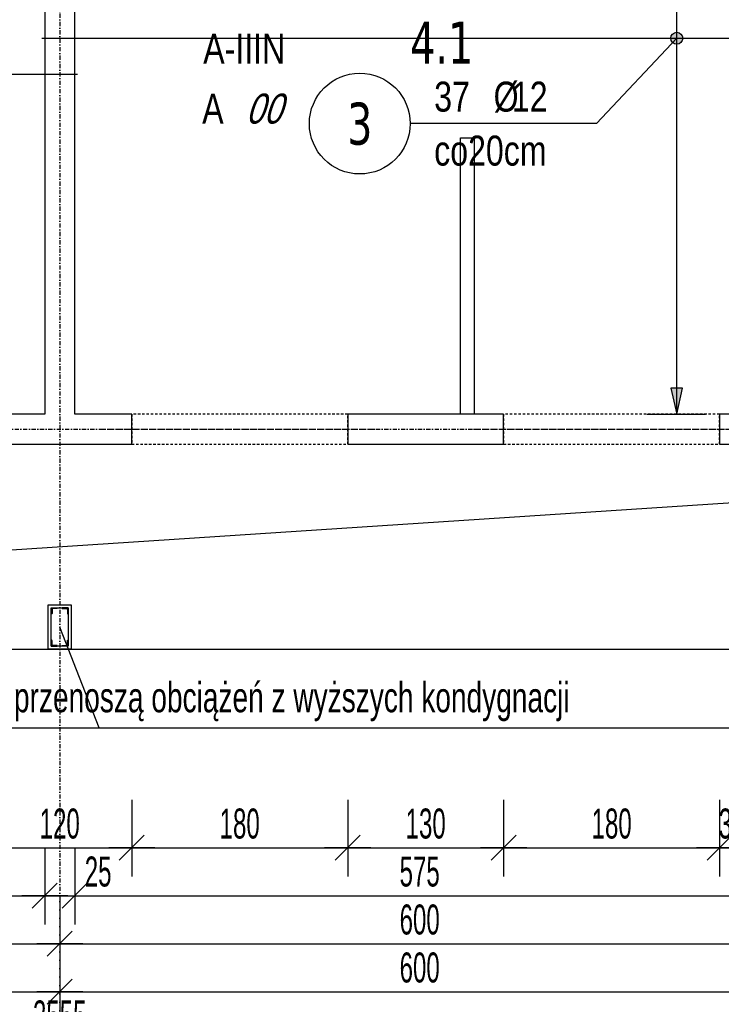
# Model space of a CAD drawing. Header units: millimetres. Extents: x -9392 to -3267, y -12126 to -7155.
# Tile 12 of 31: x -7382 to -6798, y -10458 to -9637. Entities that reach past the tile are written whole.
import ezdxf
from ezdxf.enums import TextEntityAlignment as Align

# ---------------------------------------------------------------- set-up
doc = ezdxf.new("R2010")
doc.units = ezdxf.units.MM
doc.header["$LTSCALE"] = 10
doc.linetypes.add('MO', pattern=[0.7, 0.35, -0.17, 0.01, -0.17])
doc.linetypes.add('MP', pattern=[0.36, 0.2, -0.16])
for name, color, linetype in [('BA_prg', 3, 'Continuous'), ('BA_wym', 1, 'Continuous'), ('BD_lpm', 1, 'MP'), ('BD_osm', 1, 'MO'), ('BD_wic', 1, 'Continuous'), ('BD_wig', 3, 'Continuous'), ('BZ_odn', 1, 'Continuous'), ('BZ_opi1', 7, 'Continuous'), ('BZ_opi2', 4, 'Continuous'), ('BZ_P_wid', 3, 'Continuous'), ('BZ_txs', 2, 'Continuous'), ('BZ_wym', 1, 'Continuous')]:
    doc.layers.add(name, color=color, linetype=linetype)
doc.layers.add('BZ_pom', color=6, linetype='Continuous', plot=False)
doc.styles.add('BIKTBG', font='tahoma.ttf', dxfattribs={"width": 0.85})
doc.styles.add('BIKTS', font='bikromsw.shx', dxfattribs={"width": 0.8})
doc.styles.add('BIKWYM', font='bikromsw.shx', dxfattribs={"width": 0.6})
doc.dimstyles.new('BA_KR_100_cm', dxfattribs={"dimtxt": 25, "dimasz": 1.666667, "dimexe": 24, "dimexo": 0, "dimgap": 0, "dimtad": 0, "dimdec": 1, "dimrnd": 0.5, "dimzin": 9, "dimdsep": 46, "dimtxsty": 'BIKWYM', "dimblk": 'WYM-KR', "dimcen": 0, "dimdle": 20, "dimclrd": 256, "dimclre": 256, "dimclrt": 2, "dimadec": 0, "dimazin": 0, "dimtfac": 0.033333, "dimtdec": 1, "dimtmove": 0, "dimatfit": 3, "dimldrblk": 'WYM-KR', "dimfxl": 25, "dimfxlon": 1, "dimtvp": 0.8, "dimtolj": 1, "dimarcsym": 0})
doc.dimstyles.new('BZ_KP_100_cm', dxfattribs={"dimtxt": 25, "dimasz": 1.666667, "dimexe": 24, "dimexo": 0, "dimgap": 0, "dimtad": 0, "dimdec": 1, "dimrnd": 0.5, "dimzin": 9, "dimdsep": 46, "dimtxsty": 'BIKWYM', "dimblk": 'WYM-KR', "dimblk1": 'WYM-KP', "dimblk2": 'WYM-KP', "dimsah": 1, "dimcen": 0, "dimdle": 20, "dimclrd": 256, "dimclre": 256, "dimclrt": 7, "dimadec": 0, "dimazin": 0, "dimtfac": 0.033333, "dimtdec": 1, "dimtmove": 0, "dimatfit": 3, "dimldrblk": 'WYM-KP', "dimfxl": 1, "dimtvp": 0.8, "dimtolj": 1, "dimarcsym": 0})
doc.dimstyles.new('BZ_ST_100_cm', dxfattribs={"dimtxt": 25, "dimasz": 1.666667, "dimexe": 24, "dimexo": 0, "dimgap": 0, "dimtad": 0, "dimdec": 1, "dimrnd": 0.5, "dimdsep": 46, "dimtxsty": 'BIKWYM', "dimblk": 'WYM-ST', "dimcen": 0, "dimdle": 20, "dimclrd": 256, "dimclre": 256, "dimclrt": 7, "dimadec": 0, "dimazin": 0, "dimtfac": 0.033333, "dimtdec": 1, "dimtix": 1, "dimtmove": 2, "dimatfit": 3, "dimldrblk": 'WYM-ST', "dimfxl": 25, "dimfxlon": 1, "dimtvp": 0.8, "dimtolj": 1, "dimtzin": 0, "dimarcsym": 0})

# ---------------------------------------------------------------- blocks, each defined once
blk = doc.blocks.new('WYM-KR')
at = {"color": 7, "linetype": 'ByBlock'}
blk.add_line((6.24, 6.24), (-6.24, -6.24), dxfattribs=at)
at = {"linetype": 'ByBlock'}
blk.add_line((11.52, 0), (-11.52, 0), dxfattribs=at)
blk = doc.blocks.new('*D34')
at = {"layer": 'BA_wym', "lineweight": -2}
for p, q in [((-7408.89, -10287.02), (-7408.89, -10351.02)), ((-7288.89, -10287.02), (-7288.89, -10351.02)), ((-7407.22, -10327.02), (-7290.56, -10327.02))]:
    blk.add_line(p, q, dxfattribs=at)
at = {"layer": 'Defpoints', "color": 0}
for p in [(-7408.89, -9990.57), (-7288.89, -9990.57), (-7288.89, -10327.02)]:
    blk.add_point(p, dxfattribs=at)
at = {"layer": 'BA_wym', "lineweight": -2, "xscale": 1.666666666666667, "yscale": 1.666666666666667, "zscale": 1.666666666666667, "rotation": 180}
blk.add_blockref('WYM-KR', (-7408.89, -10327.02), dxfattribs=at)
at = {"layer": 'BA_wym', "lineweight": -2, "xscale": 1.666666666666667, "yscale": 1.666666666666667, "zscale": 1.666666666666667}
blk.add_blockref('WYM-KR', (-7288.89, -10327.02), dxfattribs=at)
at = {"layer": 'BA_wym', "color": 2, "insert": (-7348.89, -10307.02), "char_height": 25, "attachment_point": 5, "style": 'BIKWYM'}
blk.add_mtext('\\A1;120', dxfattribs=at)
blk = doc.blocks.new('*D35')
at = {"layer": 'BA_wym', "lineweight": -2}
for p, q in [((-7288.89, -10287.02), (-7288.89, -10351.02)), ((-7108.89, -10287.02), (-7108.89, -10351.02)), ((-7287.22, -10327.02), (-7110.56, -10327.02))]:
    blk.add_line(p, q, dxfattribs=at)
at = {"layer": 'Defpoints', "color": 0}
for p in [(-7288.89, -9990.57), (-7108.89, -9990.57), (-7108.89, -10327.02)]:
    blk.add_point(p, dxfattribs=at)
at = {"layer": 'BA_wym', "lineweight": -2, "xscale": 1.666666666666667, "yscale": 1.666666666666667, "zscale": 1.666666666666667, "rotation": 180}
blk.add_blockref('WYM-KR', (-7288.89, -10327.02), dxfattribs=at)
at = {"layer": 'BA_wym', "lineweight": -2, "xscale": 1.666666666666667, "yscale": 1.666666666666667, "zscale": 1.666666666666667}
blk.add_blockref('WYM-KR', (-7108.89, -10327.02), dxfattribs=at)
at = {"layer": 'BA_wym', "color": 2, "insert": (-7198.89, -10307.02), "char_height": 25, "attachment_point": 5, "style": 'BIKWYM'}
blk.add_mtext('\\A1;180', dxfattribs=at)
blk = doc.blocks.new('*D36')
at = {"layer": 'BA_wym', "lineweight": -2}
for p, q in [((-7108.89, -10287.02), (-7108.89, -10351.02)), ((-6978.89, -10287.02), (-6978.89, -10351.02)), ((-7107.22, -10327.02), (-6980.55, -10327.02))]:
    blk.add_line(p, q, dxfattribs=at)
at = {"layer": 'Defpoints', "color": 0}
for p in [(-7108.89, -9990.57), (-6978.89, -9990.57), (-6978.89, -10327.02)]:
    blk.add_point(p, dxfattribs=at)
at = {"layer": 'BA_wym', "lineweight": -2, "xscale": 1.666666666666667, "yscale": 1.666666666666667, "zscale": 1.666666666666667, "rotation": 180}
blk.add_blockref('WYM-KR', (-7108.89, -10327.02), dxfattribs=at)
at = {"layer": 'BA_wym', "lineweight": -2, "xscale": 1.666666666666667, "yscale": 1.666666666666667, "zscale": 1.666666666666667}
blk.add_blockref('WYM-KR', (-6978.89, -10327.02), dxfattribs=at)
at = {"layer": 'BA_wym', "color": 2, "insert": (-7043.89, -10307.02), "char_height": 25, "attachment_point": 5, "style": 'BIKWYM'}
blk.add_mtext('\\A1;130', dxfattribs=at)
blk = doc.blocks.new('*D37')
at = {"layer": 'BA_wym', "lineweight": -2}
for p, q in [((-6978.89, -10287.02), (-6978.89, -10351.02)), ((-6798.89, -10287.02), (-6798.89, -10351.02)), ((-6977.22, -10327.02), (-6800.55, -10327.02))]:
    blk.add_line(p, q, dxfattribs=at)
at = {"layer": 'Defpoints', "color": 0}
for p in [(-6978.89, -9990.57), (-6798.89, -9990.57), (-6798.89, -10327.02)]:
    blk.add_point(p, dxfattribs=at)
at = {"layer": 'BA_wym', "lineweight": -2, "xscale": 1.666666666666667, "yscale": 1.666666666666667, "zscale": 1.666666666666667, "rotation": 180}
blk.add_blockref('WYM-KR', (-6978.89, -10327.02), dxfattribs=at)
at = {"layer": 'BA_wym', "lineweight": -2, "xscale": 1.666666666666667, "yscale": 1.666666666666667, "zscale": 1.666666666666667}
blk.add_blockref('WYM-KR', (-6798.89, -10327.02), dxfattribs=at)
at = {"layer": 'BA_wym', "color": 2, "insert": (-6888.89, -10307.02), "char_height": 25, "attachment_point": 5, "style": 'BIKWYM'}
blk.add_mtext('\\A1;180', dxfattribs=at)
blk = doc.blocks.new('*D38')
at = {"layer": 'BA_wym', "lineweight": -2}
for p, q in [((-6798.89, -10287.02), (-6798.89, -10351.02)), ((-6761.39, -10287.02), (-6761.39, -10351.02)), ((-6800.55, -10327.02), (-6802.22, -10327.02)), ((-6798.89, -10327.02), (-6761.39, -10327.02)), ((-6759.72, -10327.02), (-6758.06, -10327.02))]:
    blk.add_line(p, q, dxfattribs=at)
at = {"layer": 'Defpoints', "color": 0}
for p in [(-6761.39, -9989.22), (-6798.89, -9990.57), (-6761.39, -10327.02)]:
    blk.add_point(p, dxfattribs=at)
at = {"layer": 'BA_wym', "lineweight": -2, "xscale": 1.666666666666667, "yscale": 1.666666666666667, "zscale": 1.666666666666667}
blk.add_blockref('WYM-KR', (-6798.89, -10327.02), dxfattribs=at)
at = {"layer": 'BA_wym', "lineweight": -2, "xscale": 1.666666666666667, "yscale": 1.666666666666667, "zscale": 1.666666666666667, "rotation": 180}
blk.add_blockref('WYM-KR', (-6761.39, -10327.02), dxfattribs=at)
at = {"layer": 'BA_wym', "color": 2, "insert": (-6780.14, -10307.02), "char_height": 25, "attachment_point": 5, "style": 'BIKWYM'}
blk.add_mtext('\\A1;37.5', dxfattribs=at)
blk = doc.blocks.new('*D49')
at = {"layer": 'BA_wym', "lineweight": -2}
for p, q in [((-7936.39, -10327.02), (-7936.39, -10391.02)), ((-7361.39, -10327.02), (-7361.39, -10391.02)), ((-7934.72, -10367.02), (-7363.06, -10367.02))]:
    blk.add_line(p, q, dxfattribs=at)
at = {"layer": 'Defpoints', "color": 0}
for p in [(-7936.39, -9965.57), (-7361.39, -9965.57), (-7361.39, -10367.02)]:
    blk.add_point(p, dxfattribs=at)
at = {"layer": 'BA_wym', "lineweight": -2, "xscale": 1.666666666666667, "yscale": 1.666666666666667, "zscale": 1.666666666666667, "rotation": 180}
blk.add_blockref('WYM-KR', (-7936.39, -10367.02), dxfattribs=at)
at = {"layer": 'BA_wym', "lineweight": -2, "xscale": 1.666666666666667, "yscale": 1.666666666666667, "zscale": 1.666666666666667}
blk.add_blockref('WYM-KR', (-7361.39, -10367.02), dxfattribs=at)
at = {"layer": 'BA_wym', "color": 2, "insert": (-7648.89, -10347.02), "char_height": 25, "attachment_point": 5, "style": 'BIKWYM'}
blk.add_mtext('\\A1;575', dxfattribs=at)
blk = doc.blocks.new('*D50')
at = {"layer": 'BA_wym', "lineweight": -2}
for p, q in [((-7361.39, -10327.02), (-7361.39, -10391.02)), ((-7336.39, -10327.02), (-7336.39, -10391.02)), ((-7363.06, -10367.02), (-7364.72, -10367.02)), ((-7361.39, -10367.02), (-7336.39, -10367.02)), ((-7334.72, -10367.02), (-7300.68, -10367.02))]:
    blk.add_line(p, q, dxfattribs=at)
at = {"layer": 'Defpoints', "color": 0}
for p in [(-7361.39, -9965.57), (-7336.39, -9965.57), (-7336.39, -10367.02)]:
    blk.add_point(p, dxfattribs=at)
at = {"layer": 'BA_wym', "lineweight": -2, "xscale": 1.666666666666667, "yscale": 1.666666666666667, "zscale": 1.666666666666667}
blk.add_blockref('WYM-KR', (-7361.39, -10367.02), dxfattribs=at)
at = {"layer": 'BA_wym', "lineweight": -2, "xscale": 1.666666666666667, "yscale": 1.666666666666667, "zscale": 1.666666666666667, "rotation": 180}
blk.add_blockref('WYM-KR', (-7336.39, -10367.02), dxfattribs=at)
at = {"layer": 'BA_wym', "color": 2, "insert": (-7316.87, -10347.02), "char_height": 25, "attachment_point": 5, "style": 'BIKWYM'}
blk.add_mtext('\\A1;25', dxfattribs=at)
blk = doc.blocks.new('*D51')
at = {"layer": 'BA_wym', "lineweight": -2}
for p, q in [((-7336.39, -10327.02), (-7336.39, -10391.02)), ((-6761.39, -10327.02), (-6761.39, -10391.02)), ((-7334.72, -10367.02), (-6763.06, -10367.02))]:
    blk.add_line(p, q, dxfattribs=at)
at = {"layer": 'Defpoints', "color": 0}
for p in [(-7336.39, -9965.57), (-6761.39, -9965.57), (-6761.39, -10367.02)]:
    blk.add_point(p, dxfattribs=at)
at = {"layer": 'BA_wym', "lineweight": -2, "xscale": 1.666666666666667, "yscale": 1.666666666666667, "zscale": 1.666666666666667, "rotation": 180}
blk.add_blockref('WYM-KR', (-7336.39, -10367.02), dxfattribs=at)
at = {"layer": 'BA_wym', "lineweight": -2, "xscale": 1.666666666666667, "yscale": 1.666666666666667, "zscale": 1.666666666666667}
blk.add_blockref('WYM-KR', (-6761.39, -10367.02), dxfattribs=at)
at = {"layer": 'BA_wym', "color": 2, "insert": (-7048.89, -10347.02), "char_height": 25, "attachment_point": 5, "style": 'BIKWYM'}
blk.add_mtext('\\A1;575', dxfattribs=at)
blk = doc.blocks.new('*D58')
at = {"layer": 'BA_wym', "lineweight": -2}
for p, q in [((-7948.89, -10367.02), (-7948.89, -10431.02)), ((-7348.89, -10367.02), (-7348.89, -10431.02)), ((-7947.22, -10407.02), (-7350.56, -10407.02))]:
    blk.add_line(p, q, dxfattribs=at)
at = {"layer": 'Defpoints', "color": 0}
for p in [(-7948.89, -9884.99), (-7348.89, -9990.57), (-7348.89, -10407.02)]:
    blk.add_point(p, dxfattribs=at)
at = {"layer": 'BA_wym', "lineweight": -2, "xscale": 1.666666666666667, "yscale": 1.666666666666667, "zscale": 1.666666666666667, "rotation": 180}
blk.add_blockref('WYM-KR', (-7948.89, -10407.02), dxfattribs=at)
at = {"layer": 'BA_wym', "lineweight": -2, "xscale": 1.666666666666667, "yscale": 1.666666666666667, "zscale": 1.666666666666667}
blk.add_blockref('WYM-KR', (-7348.89, -10407.02), dxfattribs=at)
at = {"layer": 'BA_wym', "color": 2, "insert": (-7648.89, -10387.02), "char_height": 25, "attachment_point": 5, "style": 'BIKWYM'}
blk.add_mtext('\\A1;600', dxfattribs=at)
blk = doc.blocks.new('*D59')
at = {"layer": 'BA_wym', "lineweight": -2}
for p, q in [((-7348.89, -10367.02), (-7348.89, -10431.02)), ((-6748.89, -10367.02), (-6748.89, -10431.02)), ((-7347.22, -10407.02), (-6750.56, -10407.02))]:
    blk.add_line(p, q, dxfattribs=at)
at = {"layer": 'Defpoints', "color": 0}
for p in [(-7348.89, -9990.57), (-6748.89, -9990.57), (-6748.89, -10407.02)]:
    blk.add_point(p, dxfattribs=at)
at = {"layer": 'BA_wym', "lineweight": -2, "xscale": 1.666666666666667, "yscale": 1.666666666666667, "zscale": 1.666666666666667, "rotation": 180}
blk.add_blockref('WYM-KR', (-7348.89, -10407.02), dxfattribs=at)
at = {"layer": 'BA_wym', "lineweight": -2, "xscale": 1.666666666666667, "yscale": 1.666666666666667, "zscale": 1.666666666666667}
blk.add_blockref('WYM-KR', (-6748.89, -10407.02), dxfattribs=at)
at = {"layer": 'BA_wym', "color": 2, "insert": (-7048.89, -10387.02), "char_height": 25, "attachment_point": 5, "style": 'BIKWYM'}
blk.add_mtext('\\A1;600', dxfattribs=at)
blk = doc.blocks.new('*D64')
at = {"layer": 'BA_wym', "lineweight": -2}
for p, q in [((-7948.89, -10407.02), (-7948.89, -10471.02)), ((-7348.89, -10407.02), (-7348.89, -10471.02)), ((-7947.22, -10447.02), (-7350.56, -10447.02))]:
    blk.add_line(p, q, dxfattribs=at)
at = {"layer": 'Defpoints', "color": 0}
for p in [(-7948.89, -10124.57), (-7348.89, -10124.57), (-7348.89, -10447.02)]:
    blk.add_point(p, dxfattribs=at)
at = {"layer": 'BA_wym', "lineweight": -2, "xscale": 1.666666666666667, "yscale": 1.666666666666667, "zscale": 1.666666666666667, "rotation": 180}
blk.add_blockref('WYM-KR', (-7948.89, -10447.02), dxfattribs=at)
at = {"layer": 'BA_wym', "lineweight": -2, "xscale": 1.666666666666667, "yscale": 1.666666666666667, "zscale": 1.666666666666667}
blk.add_blockref('WYM-KR', (-7348.89, -10447.02), dxfattribs=at)
at = {"layer": 'BA_wym', "color": 2, "insert": (-7648.89, -10427.02), "char_height": 25, "attachment_point": 5, "style": 'BIKWYM'}
blk.add_mtext('\\A1;600', dxfattribs=at)
blk = doc.blocks.new('*D65')
at = {"layer": 'BA_wym', "lineweight": -2}
for p, q in [((-7348.89, -10407.02), (-7348.89, -10471.02)), ((-6748.89, -10407.02), (-6748.89, -10471.02)), ((-7347.22, -10447.02), (-6750.56, -10447.02))]:
    blk.add_line(p, q, dxfattribs=at)
at = {"layer": 'Defpoints', "color": 0}
for p in [(-7348.89, -10124.57), (-6748.89, -10124.57), (-6748.89, -10447.02)]:
    blk.add_point(p, dxfattribs=at)
at = {"layer": 'BA_wym', "lineweight": -2, "xscale": 1.666666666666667, "yscale": 1.666666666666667, "zscale": 1.666666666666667, "rotation": 180}
blk.add_blockref('WYM-KR', (-7348.89, -10447.02), dxfattribs=at)
at = {"layer": 'BA_wym', "lineweight": -2, "xscale": 1.666666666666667, "yscale": 1.666666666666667, "zscale": 1.666666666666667}
blk.add_blockref('WYM-KR', (-6748.89, -10447.02), dxfattribs=at)
at = {"layer": 'BA_wym', "color": 2, "insert": (-7048.89, -10427.02), "char_height": 25, "attachment_point": 5, "style": 'BIKWYM'}
blk.add_mtext('\\A1;600', dxfattribs=at)
blk = doc.blocks.new('*D68')
at = {"layer": 'BA_wym', "lineweight": -2}
for p, q in [((-8626.39, -10447.02), (-8626.39, -10511.02)), ((-6071.39, -10447.02), (-6071.39, -10511.02)), ((-8624.72, -10487.02), (-6073.06, -10487.02))]:
    blk.add_line(p, q, dxfattribs=at)
at = {"layer": 'Defpoints', "color": 0}
for p in [(-8626.39, -10161.57), (-6071.39, -10161.57), (-6071.39, -10487.02)]:
    blk.add_point(p, dxfattribs=at)
at = {"layer": 'BA_wym', "lineweight": -2, "xscale": 1.666666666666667, "yscale": 1.666666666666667, "zscale": 1.666666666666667, "rotation": 180}
blk.add_blockref('WYM-KR', (-8626.39, -10487.02), dxfattribs=at)
at = {"layer": 'BA_wym', "lineweight": -2, "xscale": 1.666666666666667, "yscale": 1.666666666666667, "zscale": 1.666666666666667}
blk.add_blockref('WYM-KR', (-6071.39, -10487.02), dxfattribs=at)
at = {"layer": 'BA_wym', "color": 2, "insert": (-7348.89, -10467.02), "char_height": 25, "attachment_point": 5, "style": 'BIKWYM'}
blk.add_mtext('\\A1;2555', dxfattribs=at)
blk = doc.blocks.new('*D70')
at = {"layer": 'BA_wym', "lineweight": -2}
for p, q in [((-8651.39, -10487.02), (-8651.39, -10551.02)), ((-6046.39, -10487.02), (-6046.39, -10551.02)), ((-8649.72, -10527.02), (-6048.06, -10527.02))]:
    blk.add_line(p, q, dxfattribs=at)
at = {"layer": 'Defpoints', "color": 0}
for p in [(-8651.39, -10161.57), (-6046.39, -10161.57), (-6046.39, -10527.02)]:
    blk.add_point(p, dxfattribs=at)
at = {"layer": 'BA_wym', "lineweight": -2, "xscale": 1.666666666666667, "yscale": 1.666666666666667, "zscale": 1.666666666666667, "rotation": 180}
blk.add_blockref('WYM-KR', (-8651.39, -10527.02), dxfattribs=at)
at = {"layer": 'BA_wym', "lineweight": -2, "xscale": 1.666666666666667, "yscale": 1.666666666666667, "zscale": 1.666666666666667}
blk.add_blockref('WYM-KR', (-6046.39, -10527.02), dxfattribs=at)
at = {"layer": 'BA_wym', "color": 2, "insert": (-7348.89, -10507.02), "char_height": 25, "attachment_point": 5, "style": 'BIKWYM'}
blk.add_mtext('\\A1;2605', dxfattribs=at)
blk = doc.blocks.new('*D130')
at = {"layer": 'BA_wym', "lineweight": -2}
for p, q in [((-8822.39, -10527.02), (-8822.39, -10591.02)), ((-5875.39, -10527.02), (-5875.39, -10591.02)), ((-8820.72, -10567.02), (-5877.06, -10567.02))]:
    blk.add_line(p, q, dxfattribs=at)
at = {"layer": 'Defpoints', "color": 0}
for p in [(-8822.39, -9063.07), (-5875.39, -9063.07), (-5875.39, -10567.02)]:
    blk.add_point(p, dxfattribs=at)
at = {"layer": 'BA_wym', "lineweight": -2, "xscale": 1.666666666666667, "yscale": 1.666666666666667, "zscale": 1.666666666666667, "rotation": 180}
blk.add_blockref('WYM-KR', (-8822.39, -10567.02), dxfattribs=at)
at = {"layer": 'BA_wym', "lineweight": -2, "xscale": 1.666666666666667, "yscale": 1.666666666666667, "zscale": 1.666666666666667}
blk.add_blockref('WYM-KR', (-5875.39, -10567.02), dxfattribs=at)
at = {"layer": 'BA_wym', "color": 2, "insert": (-7348.89, -10547.02), "char_height": 25, "attachment_point": 5, "style": 'BIKWYM'}
blk.add_mtext('\\A1;2947', dxfattribs=at)
blk = doc.blocks.new('WYM-ST')
blk.add_hatch(color=256).paths.add_polyline_path([(-13, 2.88), (0, 0), (-13, -2.88)])
blk.add_lwpolyline([(0, 0), (-13, 2.88), (-13, -2.88), (0, 0)])
blk = doc.blocks.new('*D217')
at = {"layer": 'BA_wym', "lineweight": -2}
for p, q in [((-6859.63, -9240.57), (-6810.63, -9240.57)), ((-6834.63, -9963.9), (-6834.63, -9242.23)), ((-6859.63, -9965.57), (-6810.63, -9965.57))]:
    blk.add_line(p, q, dxfattribs=at)
at = {"layer": 'Defpoints', "color": 0}
for p in [(-7052.37, -9240.57), (-6834.63, -9240.57), (-7052.37, -9965.57)]:
    blk.add_point(p, dxfattribs=at)
at = {"layer": 'BA_wym', "lineweight": -2, "xscale": 1.666666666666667, "yscale": 1.666666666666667, "zscale": 1.666666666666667}
for p, rotation in [((-6834.63, -9240.57), 90), ((-6834.63, -9965.57), 270)]:
    blk.add_blockref('WYM-ST', p, dxfattribs=dict(at, rotation=rotation))
at = {"layer": 'BA_wym', "color": 7, "insert": (-6854.63, -9603.07), "char_height": 25, "attachment_point": 5, "rotation": 90, "style": 'BIKWYM'}
blk.add_mtext('\\A1;725', dxfattribs=at)
blk = doc.blocks.new('WYM-KP')
blk.add_hatch(color=256).paths.add_polyline_path([(3, 0, 1), (-3, 0, 1)])
blk.add_circle((0, 0), 3)
blk = doc.blocks.new('bik_BlkOpPret', base_point=(1524.45, 7050.26))
at = {"layer": 'BZ_opi1', "style": 'BIKTS', "width": 0.6}
for tag, p in [('SZTUK', (1533.83, 7057.76)), ('PRZEDR_FI', (1554.72, 7057.76)), ('PRZEKROJ', (1563.29, 7057.76)), ('DLUGOSC', (1568.65, 7024.01)), ('PRZEDR_L', (1533.83, 7024.01)), ('UWAGA', (1533.83, 6997.76))]:
    blk.add_attdef(tag, p, '', height=18.75, dxfattribs=at)
at = {"layer": 'BZ_opi2', "style": 'BIKTBG', "width": 0.6}
blk.add_attdef('NUMER', text='', height=26.25, dxfattribs=at).set_placement((1620.77, 7050.26), align=Align.MIDDLE_CENTER)
at = {"layer": 'BZ_pom', "width": 0.6}
for tag, p, height, style in [('POZYCJA', (1589.27, 7087.76), 26.25, 'BIKTBG'), ('GATUNEK', (1630.22, 7087.76), 18.75, 'BIKTS'), ('METODA_L', (1639.09, 7050.26), 18.75, 'BIKTS'), ('EURO_KOD', (1663.74, 7050.26), 18.75, 'BIKTS')]:
    blk.add_attdef(tag, p, '', height=height, dxfattribs=dict(at, style=style))
at = {"layer": 'BZ_wym', "width": 0.6}
for tag, p, height, style, flags in [('PRZEDR_NR', (1533.83, 6969.63), 26.25, 'BIKTBG', 1), ('PRZEDR_SZT', (1533.83, 6941.51), 18.75, 'BIKTS', 1), ('TYP_PRETA', (1533.83, 6913.38), 18.75, 'BIKTS', 3), ('EURO_KOD_SEGMENTY', (1567.58, 6885.26), 18.75, 'BIKTS', 3), ('HAK_1', (1533.83, 6857.13), 18.75, 'BIKTS', 3), ('HAK_2', (1533.83, 6829.01), 18.75, 'BIKTS', 3), ('ID', (1533.83, 6800.88), 18.75, 'BIKTS', 3), ('ID_C', (1533.83, 6772.76), 18.75, 'BIKTS', 3), ('b_atr_0', (1533.83, 6744.63), 18.75, 'BIKTS', 3)]:
    blk.add_attdef(tag, p, '', height=height, dxfattribs=dict(at, style=style, flags=flags))

msp = doc.modelspace()

# ---------------------------------------------------------------- linework, layer by layer
at = {"layer": 'BA_prg', "color": 8}
for points in [[(-7355.89, -10127.07), (-7350.89, -10127.07), (-7350.89, -10127.32, -0.414214), (-7351.24, -10127.67), (-7354.59, -10127.67, 0.414214), (-7355.29, -10128.37), (-7355.29, -10131.72, -0.414214), (-7355.64, -10132.07), (-7355.89, -10132.07)], [(-7341.89, -10127.07), (-7346.89, -10127.07), (-7346.89, -10127.32, 0.414214), (-7346.54, -10127.67), (-7343.19, -10127.67, -0.414214), (-7342.49, -10128.37), (-7342.49, -10131.72, 0.414214), (-7342.14, -10132.07), (-7341.89, -10132.07)], [(-7355.89, -10159.07), (-7350.89, -10159.07), (-7350.89, -10158.82, 0.414214), (-7351.24, -10158.47), (-7354.59, -10158.47, -0.414214), (-7355.29, -10157.77), (-7355.29, -10154.42, 0.414214), (-7355.64, -10154.07), (-7355.89, -10154.07)], [(-7341.89, -10159.07), (-7346.89, -10159.07), (-7346.89, -10158.82, -0.414214), (-7346.54, -10158.47), (-7343.19, -10158.47, 0.414214), (-7342.49, -10157.77), (-7342.49, -10154.42, -0.414214), (-7342.14, -10154.07), (-7341.89, -10154.07)]]:
    msp.add_lwpolyline(points, format="xyb", close=True, dxfattribs=at)
at = {"layer": 'BD_lpm'}
for points in [[(-7288.89, -9990.57), (-7108.89, -9990.57), (-7108.89, -9965.57), (-7288.89, -9965.57)], [(-6978.89, -9990.57), (-6798.89, -9990.57), (-6798.89, -9965.57), (-6978.89, -9965.57)]]:
    msp.add_lwpolyline(points, close=True, dxfattribs=at)
at = {"layer": 'BD_osm', "color": 5}
for p, q in [((-7313.89, -9978.07), (-7083.89, -9978.07)), ((-7003.89, -9978.07), (-6773.89, -9978.07))]:
    msp.add_line(p, q, dxfattribs=at)
at = {"layer": 'BD_osm'}
for points in [[(-7348.89, -7454.57), (-7348.89, -10667.02)], [(-9262.39, -9978.07), (-5435.39, -9978.07)]]:
    msp.add_lwpolyline(points, dxfattribs=at)
at = {"layer": 'BD_wic', "color": 8}
msp.add_lwpolyline([(-7014.89, -9965.57), (-7014.89, -9735.06), (-7003.39, -9735.06), (-7003.39, -9965.57)], dxfattribs=at)
at = {"layer": 'BD_wic'}
for points in [[(-8651.39, -10161.57), (-6046.39, -9990.57)], [(-8626.39, -10161.57), (-6071.39, -10161.57)]]:
    msp.add_lwpolyline(points, dxfattribs=at)
at = {"layer": 'BD_wic', "color": 8}
for points in [[(-7358.39, -10124.57), (-7339.39, -10124.57), (-7339.39, -10161.57), (-7358.39, -10161.57)], [(-7341.89, -10159.07), (-7355.89, -10159.07), (-7355.89, -10127.07), (-7341.89, -10127.07)]]:
    msp.add_lwpolyline(points, close=True, dxfattribs=at)
at = {"layer": 'BD_wig'}
for points in [[(-7361.39, -9965.57), (-7408.89, -9965.57), (-7408.89, -9990.57), (-7288.89, -9990.57), (-7288.89, -9965.57), (-7336.39, -9965.57), (-7336.39, -9240.57), (-7055.89, -9240.57), (-7055.89, -9215.57), (-7571.89, -9215.57), (-7571.89, -9240.57), (-7361.39, -9240.57), (-7361.39, -9965.57)], [(-6798.89, -9990.57), (-6668.9, -9990.57), (-6668.9, -9965.57), (-6736.39, -9965.57), (-6736.39, -9240.57), (-6722.39, -9240.57), (-6722.39, -9215.57), (-6955.89, -9215.57), (-6955.89, -9240.57), (-6761.39, -9240.57), (-6761.39, -9965.57), (-6798.89, -9965.57), (-6798.89, -9990.57)]]:
    msp.add_lwpolyline(points, dxfattribs=at)
msp.add_lwpolyline([(-7108.89, -9990.57), (-6978.89, -9990.57), (-6978.89, -9965.57), (-7108.89, -9965.57)], close=True, dxfattribs=at)
at = {"layer": 'BZ_odn'}
msp.add_line((-7316.07, -10227.02), (-7348.89, -10143.07), dxfattribs=at)
msp.add_circle((-7098.8, -9723.34), 42, dxfattribs=at)
at = {"layer": 'BZ_P_wid', "const_width": 1.2}
for points in [[(-7363.89, -9652.19), (-6733.89, -9652.19)], [(-7963.89, -9682.19), (-7333.89, -9682.19)]]:
    msp.add_lwpolyline(points, dxfattribs=at)

# ---------------------------------------------------------------- block references
ref = msp.add_blockref('bik_BlkOpPret', (-6901.57, -9723.34))
ref.add_attrib('NUMER', '3', dxfattribs={"layer": 'BZ_opi2', "height": 35, "style": 'BIKTBG', "width": 0.8}).set_placement((-7098.8, -9723.34), align=Align.MIDDLE_CENTER)
ref.add_attrib('POZYCJA', '4.1', (-7056.8, -9673.34), dxfattribs={"layer": 'BZ_pom', "height": 35, "style": 'BIKTBG', "width": 0.8})
ref.add_attrib('SZTUK', '37', (-7036.8, -9713.34), dxfattribs={"layer": 'BZ_opi1', "height": 25, "style": 'BIKTS', "width": 0.8})
ref.add_attrib('GATUNEK', 'A-IIIN', (-7229.29, -9673.34), dxfattribs={"layer": 'BZ_pom', "height": 25, "style": 'BIKTS', "width": 0.8})
ref.add_attrib('PRZEKROJ', '12', (-6972.04, -9713.34), dxfattribs={"layer": 'BZ_opi1', "height": 25, "style": 'BIKTS', "width": 0.8})
ref.add_attrib('UWAGA', 'co20cm', (-7036.8, -9758.34), dxfattribs={"layer": 'BZ_opi1', "height": 25, "style": 'BIKTS', "width": 0.8})
ref.add_attrib('METODA_L', 'A', (-7230.14, -9723.34), dxfattribs={"layer": 'BZ_pom', "height": 25, "style": 'BIKTS', "width": 0.8})
ref.add_attrib('PRZEDR_FI', '%%c', (-6987.28, -9713.34), dxfattribs={"layer": 'BZ_opi1', "height": 25, "style": 'BIKTS', "width": 0.8})
ref.add_attrib('EURO_KOD', '00', (-7193.95, -9723.34), dxfattribs={"layer": 'BZ_pom', "height": 25, "style": 'BIKTS', "oblique": 18, "width": 0.8})

# ---------------------------------------------------------------- texts
at = {"layer": 'BZ_txs', "insert": (-7911.21, -10189.09), "char_height": 25, "width": 1484.2954, "attachment_point": 1, "style": 'BIKTS'}
msp.add_mtext('{\\W0.7;słupy dekoracyjne, stanowią część balustrady, nie przenoszą obciążeń z wyższych kondygnacji }', dxfattribs=at)

# ---------------------------------------------------------------- dimensions: what is measured, and where the dimension line sits
at = {"layer": 'BA_wym'}
for base, p1, p2, override, picture, middle in [((-5875.39, -10567.02), (-8822.39, -9063.07), (-5875.39, -9063.07), {"dimatfit": 1, "dimfxl": 40}, '*D130', (-7348.89, -10547.02)), ((-7348.89, -10407.02), (-7948.89, -9884.99), (-7348.89, -9990.57), {"dimtmove": 1, "dimatfit": 1, "dimfxl": 40}, '*D58', (-7648.89, -10387.02)), ((-7361.39, -10367.02), (-7936.39, -9965.57), (-7361.39, -9965.57), {"dimtmove": 1, "dimatfit": 1, "dimfxl": 40}, '*D49', (-7648.89, -10347.02)), ((-7336.39, -10367.02), (-7361.39, -9965.57), (-7336.39, -9965.57), {"dimblk": 'WYM-KR', "dimatfit": 1, "dimfxl": 40}, '*D50', (-7316.87, -10347.02)), ((-6761.39, -10367.02), (-7336.39, -9965.57), (-6761.39, -9965.57), {"dimtmove": 1, "dimatfit": 1, "dimfxl": 40}, '*D51', (-7048.89, -10347.02)), ((-7288.89, -10327.02), (-7408.89, -9990.57), (-7288.89, -9990.57), {"dimtmove": 1, "dimatfit": 1, "dimfxl": 40}, '*D34', (-7348.89, -10307.02)), ((-6748.89, -10407.02), (-7348.89, -9990.57), (-6748.89, -9990.57), {"dimtmove": 1, "dimatfit": 1, "dimfxl": 40}, '*D59', (-7048.89, -10387.02)), ((-7108.89, -10327.02), (-7288.89, -9990.57), (-7108.89, -9990.57), {"dimtmove": 1, "dimatfit": 1, "dimfxl": 40}, '*D35', (-7198.89, -10307.02)), ((-6978.89, -10327.02), (-7108.89, -9990.57), (-6978.89, -9990.57), {"dimtmove": 1, "dimatfit": 1, "dimfxl": 40}, '*D36', (-7043.89, -10307.02)), ((-6798.89, -10327.02), (-6978.89, -9990.57), (-6798.89, -9990.57), {"dimtmove": 1, "dimatfit": 1, "dimfxl": 40}, '*D37', (-6888.89, -10307.02)), ((-7348.89, -10447.02), (-7948.89, -10124.57), (-7348.89, -10124.57), {"dimatfit": 1, "dimfxl": 40}, '*D64', (-7648.89, -10427.02)), ((-6748.89, -10447.02), (-7348.89, -10124.57), (-6748.89, -10124.57), {"dimtmove": 1, "dimatfit": 1, "dimfxl": 40}, '*D65', (-7048.89, -10427.02)), ((-6046.39, -10527.02), (-8651.39, -10161.57), (-6046.39, -10161.57), {"dimatfit": 1, "dimfxl": 40}, '*D70', (-7348.89, -10507.02)), ((-6071.39, -10487.02), (-8626.39, -10161.57), (-6071.39, -10161.57), {"dimtmove": 1, "dimatfit": 1, "dimfxl": 40}, '*D68', (-7348.89, -10467.02))]:
    dim = msp.add_linear_dim(base=base, p1=p1, p2=p2, dimstyle='BA_KR_100_cm', override=override, dxfattribs=at)
    dim.commit()
    dim.dimension.update_dxf_attribs({"geometry": picture, "text_midpoint": middle})
dim = msp.add_linear_dim(base=(-6834.63, -9240.57), p1=(-7052.37, -9965.57), p2=(-7052.37, -9240.57), angle=90, dimstyle='BZ_ST_100_cm', override={"dimrnd": 1, "dimblk": 'WYM-ST'}, dxfattribs=at)
dim.commit()
dim.dimension.update_dxf_attribs({"geometry": '*D217', "text_midpoint": (-6854.63, -9603.07)})
dim = msp.add_linear_dim(base=(-6761.39, -10327.02), p1=(-6798.89, -9990.57), p2=(-6761.39, -9989.22), dimstyle='BA_KR_100_cm', override={"dimblk": 'WYM-KR', "dimatfit": 1, "dimfxl": 40}, dxfattribs=at)
dim.commit()
dim.dimension.update_dxf_attribs({"geometry": '*D38', "text_midpoint": (-6780.14, -10327.02), "dimtype": 160})

# ---------------------------------------------------------------- leaders
at = {"layer": 'BZ_odn'}
msp.add_leader([(-6834.63, -9652.19), (-6901.57, -9723.34), (-7056.8, -9723.34)], dimstyle='BZ_KP_100_cm', dxfattribs=at)
at = {"layer": 'BZ_odn', "has_arrowhead": 0}
msp.add_leader([(-7948.89, -10143.07), (-7916.07, -10227.02), (-6608.55, -10227.02)], dimstyle='BZ_ST_100_cm', dxfattribs=at)

doc.saveas('drawing.dxf')
